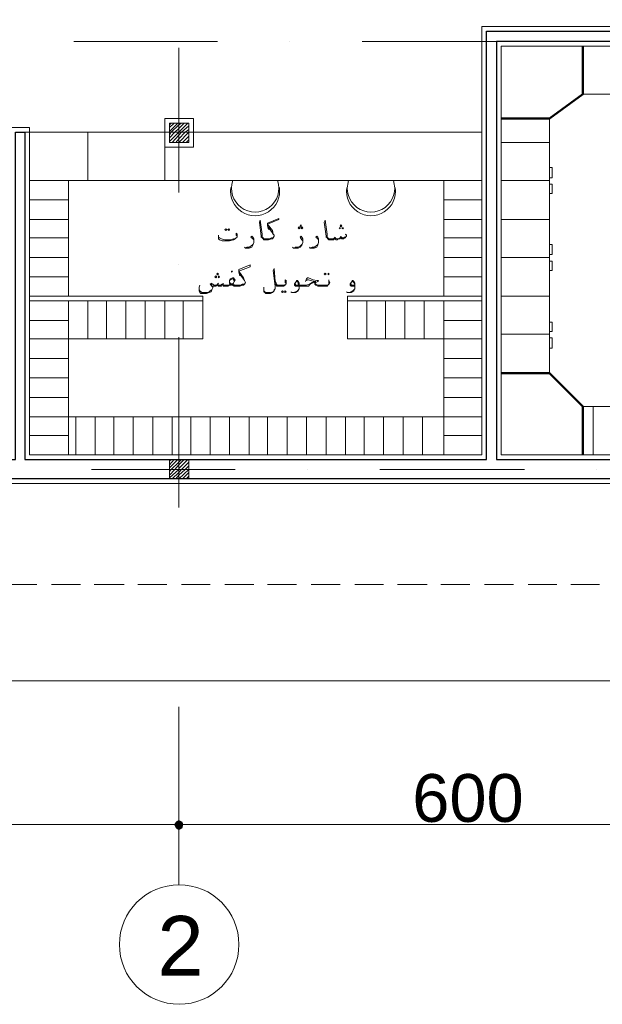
# Model space of a CAD drawing. Header units: metres. Extents: x -35.1 to 33.7, y -25.5 to 18.2.
# Tile 7 of 36: x -13.4 to -7.4, y -24.3 to -14.1. Entities that reach past the tile are written whole.
import ezdxf

# ---------------------------------------------------------------- set-up
doc = ezdxf.new("R2010")
doc.units = ezdxf.units.M
doc.header["$MEASUREMENT"] = 0
for name, color, linetype in [('PDF_ax', 7, 'Continuous'), ('PDF_column', 7, 'Continuous'), ('PDF_dim', 7, 'Continuous'), ('PDF_furn', 7, 'Continuous'), ('PDF_khatchin', 7, 'Continuous'), ('PDF_Layer5', 7, 'Continuous'), ('PDF_Text', 7, 'Continuous'), ('PDF_textt', 7, 'Continuous'), ('PDF_W', 7, 'Continuous'), ('PDF_wall', 7, 'Continuous'), ('PDF_wall-partishen', 7, 'Continuous')]:
    doc.layers.add(name, color=color, linetype=linetype)
doc.styles.add('PDF Arial', font='arial.ttf')

msp = doc.modelspace()

# ---------------------------------------------------------------- hatches: boundary and pattern name
at = {"layer": 'PDF_W', "transparency": 33554559}
msp.add_hatch(color=256, dxfattribs=at).paths.add_polyline_path([(-11.714, -22.501), (-11.704, -22.463), (-11.714, -22.434), (-11.752, -22.415), (-11.781, -22.434), (-11.8, -22.463), (-11.781, -22.501), (-11.752, -22.521)])

# ---------------------------------------------------------------- linework, layer by layer
at = {"layer": 'PDF_ax', "lineweight": 9}
for points in [[(-12.841, -14.324), (-11.348, -14.324)], [(-10.596, -14.324), (-10.596, -14.324)], [(-9.845, -14.324), (-8.343, -14.324)], [(-7.592, -14.324), (-7.592, -14.324)], [(-11.752, -14.392), (-11.752, -15.894)], [(-12.86, -15.268), (-10.866, -15.268)], [(-11.752, -16.645), (-11.752, -16.645)], [(-11.752, -17.397), (-11.752, -19.169)], [(-12.658, -18.774), (-11.165, -18.774)], [(-10.414, -18.774), (-10.414, -18.774)], [(-9.662, -18.774), (-8.16, -18.774)], [(-7.409, -18.774), (-7.409, -18.774)], [(-11.752, -21.24), (-11.752, -23.089)]]:
    msp.add_lwpolyline(points, dxfattribs=at)
msp.add_circle((-11.747, -23.71), 0.621, dxfattribs=at)
at = {"layer": 'PDF_column', "lineweight": 18}
for points in [[(-11.752, -15.124), (-11.752, -15.422)], [(-11.849, -15.191), (-11.829, -15.172)], [(-11.849, -15.22), (-11.8, -15.172)], [(-11.849, -15.259), (-11.762, -15.172)], [(-11.849, -15.297), (-11.829, -15.268), (-11.752, -15.191), (-11.723, -15.172)], [(-11.849, -15.326), (-11.791, -15.268), (-11.752, -15.23), (-11.694, -15.172)], [(-11.849, -15.365), (-11.752, -15.268), (-11.656, -15.172)], [(-11.82, -15.374), (-11.752, -15.297), (-11.723, -15.268), (-11.646, -15.201)], [(-11.781, -15.374), (-11.752, -15.336), (-11.685, -15.268), (-11.646, -15.239)], [(-11.598, -15.268), (-11.897, -15.268)], [(-11.752, -15.268), (-11.752, -15.268)], [(-11.752, -15.374), (-11.646, -15.268)], [(-11.714, -15.374), (-11.646, -15.307)], [(-11.675, -15.374), (-11.646, -15.345)], [(-11.752, -18.62), (-11.752, -18.918)], [(-11.849, -18.687), (-11.829, -18.668)], [(-11.849, -18.726), (-11.8, -18.668)], [(-11.849, -18.755), (-11.762, -18.668)], [(-11.849, -18.793), (-11.829, -18.774), (-11.752, -18.697), (-11.723, -18.668)], [(-11.849, -18.832), (-11.791, -18.774), (-11.752, -18.726), (-11.694, -18.668)], [(-11.849, -18.861), (-11.752, -18.774), (-11.752, -18.764), (-11.656, -18.668)], [(-11.82, -18.87), (-11.752, -18.803), (-11.723, -18.774), (-11.646, -18.697)], [(-11.598, -18.774), (-11.897, -18.774)], [(-11.781, -18.87), (-11.752, -18.832), (-11.685, -18.774), (-11.646, -18.735)], [(-11.752, -18.87), (-11.646, -18.774)], [(-11.714, -18.87), (-11.646, -18.803)], [(-11.675, -18.87), (-11.646, -18.841)]]:
    msp.add_lwpolyline(points, dxfattribs=at)
for points in [[(-11.646, -15.374), (-11.849, -15.374), (-11.849, -15.172), (-11.646, -15.172)], [(-11.646, -18.87), (-11.849, -18.87), (-11.849, -18.668), (-11.646, -18.668)]]:
    msp.add_lwpolyline(points, close=True, dxfattribs=at)
at = {"layer": 'PDF_dim', "lineweight": 20}
msp.add_lwpolyline([(-11.752, -22.53), (-11.752, -21.307)], close=True, dxfattribs=at)
for points in [[(-11.849, -22.463), (-18.648, -22.463)], [(-5.848, -22.463), (-11.646, -22.463)]]:
    msp.add_lwpolyline(points, dxfattribs=at)
at = {"layer": 'PDF_furn', "lineweight": 9}
msp.add_lwpolyline([(-22.096, 12.421), (-22.096, 13.828), (28.747, 13.828), (28.747, -9.971), (20.849, -9.971), (20.849, -20.97), (-22.096, -20.97), (-22.096, -7.881)], dxfattribs=at)
at = {"layer": 'PDF_furn', "lineweight": 18}
for points in [[(-7.553, -14.873), (-5.155, -14.873), (-5.155, -14.373)], [(-7.9, -17.772), (-7.9, -15.124)], [(-13.399, -15.268), (-11.897, -15.268), (-13.351, -15.268)], [(-11.897, -15.769), (-11.897, -15.422)], [(-7.9, -15.374), (-8.401, -15.374)], [(-12.898, -15.769), (-12.898, -16.973)], [(-8.998, -15.769), (-8.998, -16.973)], [(-7.9, -15.769), (-8.401, -15.769)], [(-13.303, -15.971), (-12.898, -15.971)], [(-8.998, -15.971), (-8.603, -15.971)], [(-13.303, -16.174), (-12.898, -16.174)], [(-8.998, -16.174), (-8.603, -16.174)], [(-7.9, -16.174), (-8.401, -16.174)], [(-13.303, -16.366), (-12.898, -16.366)], [(-8.998, -16.366), (-8.603, -16.366)], [(-13.303, -16.568), (-12.898, -16.568)], [(-8.998, -16.568), (-8.603, -16.568)], [(-7.9, -16.568), (-8.401, -16.568)], [(-13.303, -16.771), (-12.898, -16.771)], [(-8.998, -16.771), (-8.603, -16.771)], [(-12.947, -16.973), (-13.303, -16.973), (-11.502, -16.973)], [(-11.502, -17.416), (-11.502, -16.973), (-11.502, -17.416)], [(-8.603, -16.973), (-9.999, -16.973), (-9.999, -17.416), (-8.603, -17.416)], [(-7.9, -16.973), (-8.401, -16.973), (-8.073, -16.973)], [(-12.947, -17.021), (-13.303, -17.021), (-11.502, -17.021)], [(-12.898, -17.021), (-12.898, -18.62)], [(-12.503, -17.416), (-12.503, -17.021), (-12.503, -17.416)], [(-12.301, -17.416), (-12.301, -17.021), (-12.301, -17.416)], [(-12.099, -17.021), (-12.099, -17.416)], [(-11.897, -17.021), (-11.897, -17.416)], [(-9.999, -17.021), (-8.603, -17.021)], [(-9.797, -17.021), (-9.797, -17.416)], [(-9.604, -17.021), (-9.604, -17.416)], [(-9.402, -17.021), (-9.402, -17.416)], [(-9.2, -17.021), (-9.2, -17.416)], [(-8.998, -17.021), (-8.998, -18.225), (-8.998, -18.62)], [(-13.303, -17.223), (-12.898, -17.223)], [(-8.603, -17.223), (-8.998, -17.223)], [(-7.9, -17.368), (-8.401, -17.368)], [(-13.303, -17.416), (-13.004, -17.416)], [(-11.502, -17.416), (-13.004, -17.416), (-12.947, -17.416)], [(-13.303, -17.618), (-12.898, -17.618)], [(-8.603, -17.618), (-8.998, -17.618)], [(-13.303, -17.82), (-12.898, -17.82)], [(-8.603, -17.82), (-8.998, -17.82)], [(-13.303, -18.023), (-12.898, -18.023)], [(-8.603, -18.023), (-8.998, -18.023)], [(4.553, -18.119), (-7.553, -18.119)], [(-7.447, -18.119), (-7.447, -18.62)], [(-13.303, -18.225), (-13.004, -18.225), (-8.603, -18.225), (-8.998, -18.225)], [(-12.821, -18.62), (-12.821, -18.225), (-12.821, -18.62)], [(-12.619, -18.225), (-12.619, -18.62)], [(-12.426, -18.225), (-12.426, -18.62)], [(-12.224, -18.225), (-12.224, -18.62)], [(-12.022, -18.225), (-12.022, -18.62)], [(-11.82, -18.62), (-11.82, -18.225), (-11.82, -18.62)], [(-11.425, -18.62), (-11.425, -18.225), (-11.425, -18.62)], [(-11.223, -18.62), (-11.223, -18.225), (-11.223, -18.62)], [(-11.02, -18.225), (-11.02, -18.62)], [(-10.828, -18.225), (-10.828, -18.62)], [(-10.625, -18.225), (-10.625, -18.62)], [(-10.423, -18.225), (-10.423, -18.62)], [(-10.221, -18.62), (-10.221, -18.225), (-10.221, -18.62)], [(-10.221, -18.62), (-10.221, -18.225), (-10.221, -18.62)], [(-9.826, -18.225), (-9.826, -18.62)], [(-9.624, -18.225), (-9.624, -18.62)], [(-9.421, -18.225), (-9.421, -18.62)], [(-9.219, -18.225), (-9.219, -18.62)], [(-13.303, -18.418), (-12.898, -18.418)], [(-8.603, -18.418), (-8.998, -18.418)]]:
    msp.add_lwpolyline(points, dxfattribs=at)
for points in [[(-11.897, -15.422), (-11.598, -15.422), (-11.598, -15.124), (-11.897, -15.124)], [(-12.696, -15.268), (-12.696, -15.769)], [(-8.603, -15.268), (-11.598, -15.268)], [(-7.9, -15.74), (-7.9, -15.634), (-7.871, -15.634), (-7.871, -15.74)], [(-8.603, -15.769), (-13.303, -15.769)], [(-7.9, -15.808), (-7.9, -15.904), (-7.871, -15.904), (-7.871, -15.808)], [(-7.9, -16.54), (-7.9, -16.434), (-7.871, -16.434), (-7.871, -16.54)], [(-7.9, -16.607), (-7.9, -16.703), (-7.871, -16.703), (-7.871, -16.607)], [(-12.696, -17.416), (-12.696, -17.021)], [(-11.704, -17.416), (-11.704, -17.021)], [(-7.9, -17.339), (-7.9, -17.243), (-7.871, -17.243), (-7.871, -17.339)], [(-7.9, -17.406), (-7.9, -17.512), (-7.871, -17.512), (-7.871, -17.406)], [(-11.627, -18.62), (-11.627, -18.225)], [(-10.019, -18.225), (-10.019, -18.62), (-10.019, -18.225), (-10.019, -18.62)]]:
    msp.add_lwpolyline(points, close=True, dxfattribs=at)
for centre, radius, start, end in [((-10.958, -15.88), 0.255, 171.8152, 8.1848), ((-10.958, -15.851), 0.246, 160.7355, 19.2645), ((-9.754, -15.88), 0.255, 171.8152, 8.1848), ((-9.754, -15.851), 0.246, 160.7355, 19.2645)]:
    msp.add_arc(centre, radius, start, end, dxfattribs=at)
at = {"layer": 'PDF_khatchin', "lineweight": 18}
for points in [[(-13.524, -19.968), (-13.226, -19.968)], [(-13.072, -19.968), (-12.773, -19.968)], [(-12.629, -19.968), (-12.32, -19.968)], [(-12.176, -19.968), (-11.877, -19.968)], [(-11.723, -19.968), (-11.425, -19.968)], [(-11.271, -19.968), (-10.972, -19.968)], [(-10.828, -19.968), (-10.529, -19.968)], [(-10.375, -19.968), (-10.076, -19.968)], [(-9.922, -19.968), (-9.624, -19.968)], [(-9.479, -19.968), (-9.171, -19.968)], [(-9.027, -19.968), (-8.728, -19.968)], [(-8.574, -19.968), (-8.275, -19.968)], [(-8.121, -19.968), (-7.823, -19.968)], [(-7.678, -19.968), (-7.38, -19.968)]]:
    msp.add_lwpolyline(points, dxfattribs=at)
at = {"layer": 'PDF_Layer5', "lineweight": 13}
for points in [[(6.499, -18.918), (-13.852, -18.918), (-13.852, -18.62), (-13.495, -18.62), (-13.495, -15.22), (-13.303, -15.22), (-13.303, -18.62), (-8.603, -18.62), (-8.603, -14.17), (-4.702, -14.17)], [(-5.896, -14.373), (-8.401, -14.373), (-8.401, -18.62), (5.401, -18.62)]]:
    msp.add_lwpolyline(points, dxfattribs=at)
at = {"layer": 'PDF_textt', "lineweight": 20}
for points in [[(-10.77, -16.366), (-10.789, -16.366), (-10.808, -16.376), (-10.837, -16.376), (-10.847, -16.376), (-10.857, -16.376), (-10.866, -16.376), (-10.876, -16.366), (-10.885, -16.357), (-10.885, -16.347), (-10.885, -16.328), (-10.905, -16.183), (-10.914, -16.202), (-10.895, -16.347), (-10.895, -16.357), (-10.885, -16.366), (-10.876, -16.376), (-10.866, -16.385), (-10.857, -16.385), (-10.847, -16.385), (-10.837, -16.385), (-10.818, -16.385), (-10.789, -16.376), (-10.779, -16.376), (-10.77, -16.366), (-10.76, -16.347), (-10.76, -16.337), (-10.77, -16.328), (-10.779, -16.289), (-10.828, -16.222), (-10.712, -16.174), (-10.712, -16.164), (-10.828, -16.212), (-10.828, -16.241), (-10.818, -16.279), (-10.828, -16.222)], [(-10.818, -16.241), (-10.799, -16.279)], [(-10.818, -16.26), (-10.789, -16.299), (-10.77, -16.328)], [(-10.009, -16.347), (-10.019, -16.328), (-10.009, -16.337), (-10.009, -16.347), (-10.019, -16.357), (-10.019, -16.366), (-10.028, -16.366), (-10.038, -16.376), (-10.048, -16.376), (-10.057, -16.376), (-10.067, -16.366), (-10.076, -16.357), (-10.076, -16.376), (-10.096, -16.376), (-10.105, -16.385), (-10.115, -16.385), (-10.125, -16.376), (-10.134, -16.366), (-10.134, -16.376), (-10.144, -16.385), (-10.163, -16.385), (-10.173, -16.385), (-10.182, -16.385), (-10.192, -16.385), (-10.202, -16.376), (-10.211, -16.366), (-10.221, -16.357), (-10.221, -16.347), (-10.24, -16.202), (-10.231, -16.183), (-10.211, -16.328), (-10.211, -16.347), (-10.211, -16.357), (-10.202, -16.366), (-10.192, -16.376), (-10.182, -16.376), (-10.173, -16.376), (-10.153, -16.376), (-10.144, -16.376), (-10.134, -16.366), (-10.125, -16.357), (-10.125, -16.366), (-10.105, -16.376), (-10.096, -16.376), (-10.076, -16.366), (-10.076, -16.357), (-10.067, -16.357), (-10.057, -16.357), (-10.057, -16.366), (-10.038, -16.366), (-10.028, -16.357), (-10.019, -16.357)], [(-11.145, -16.357), (-11.145, -16.347), (-11.155, -16.337), (-11.155, -16.328), (-11.155, -16.318), (-11.145, -16.328), (-11.145, -16.347), (-11.145, -16.357), (-11.155, -16.366), (-11.165, -16.376), (-11.184, -16.385), (-11.223, -16.395), (-11.251, -16.395), (-11.271, -16.395), (-11.3, -16.395), (-11.328, -16.385), (-11.338, -16.376), (-11.338, -16.366), (-11.338, -16.357), (-11.338, -16.347), (-11.338, -16.337)], [(-11.338, -16.357), (-11.328, -16.366), (-11.309, -16.376), (-11.271, -16.385), (-11.261, -16.385), (-11.213, -16.385), (-11.184, -16.376), (-11.165, -16.376), (-11.155, -16.366)], [(-10.972, -16.395), (-10.972, -16.385), (-10.982, -16.376), (-11.001, -16.357), (-10.991, -16.347), (-10.982, -16.357), (-10.972, -16.376), (-10.972, -16.395), (-10.972, -16.405), (-10.972, -16.414), (-10.982, -16.443), (-10.991, -16.462), (-11.02, -16.472), (-11.04, -16.472), (-11.059, -16.472), (-11.068, -16.462)], [(-10.462, -16.395), (-10.471, -16.385), (-10.481, -16.376), (-10.491, -16.357), (-10.481, -16.347), (-10.471, -16.357), (-10.462, -16.376), (-10.462, -16.395), (-10.462, -16.405), (-10.462, -16.414), (-10.471, -16.443), (-10.491, -16.462), (-10.51, -16.472), (-10.529, -16.472), (-10.558, -16.472), (-10.568, -16.462)], [(-10.298, -16.395), (-10.298, -16.385), (-10.308, -16.376), (-10.327, -16.357), (-10.317, -16.347), (-10.308, -16.357), (-10.298, -16.376), (-10.298, -16.395), (-10.298, -16.405), (-10.298, -16.414), (-10.308, -16.443), (-10.317, -16.462), (-10.346, -16.472), (-10.365, -16.472), (-10.385, -16.472), (-10.394, -16.462)], [(-10.125, -16.357), (-10.125, -16.357)], [(-10.067, -16.347), (-10.067, -16.357)], [(-11.059, -16.472), (-11.04, -16.462), (-11.02, -16.462), (-11.001, -16.453), (-10.982, -16.434), (-10.972, -16.414)], [(-10.548, -16.472), (-10.539, -16.462), (-10.51, -16.462), (-10.491, -16.453), (-10.471, -16.434), (-10.462, -16.414)], [(-10.385, -16.472), (-10.365, -16.462), (-10.346, -16.462), (-10.327, -16.453), (-10.308, -16.434), (-10.298, -16.414)], [(-11.415, -16.838), (-11.406, -16.867), (-11.386, -16.867), (-11.377, -16.867), (-11.367, -16.867), (-11.357, -16.857), (-11.348, -16.848), (-11.348, -16.857), (-11.338, -16.867), (-11.328, -16.867), (-11.319, -16.867), (-11.309, -16.867), (-11.3, -16.848), (-11.29, -16.857), (-11.29, -16.867), (-11.271, -16.867), (-11.261, -16.867), (-11.251, -16.867), (-11.242, -16.867), (-11.223, -16.857), (-11.213, -16.857), (-11.203, -16.848), (-11.203, -16.857), (-11.194, -16.857), (-11.174, -16.867), (-11.155, -16.867), (-11.145, -16.867), (-11.136, -16.867), (-11.117, -16.867), (-11.088, -16.857), (-11.078, -16.857), (-11.068, -16.848), (-11.059, -16.828), (-11.068, -16.809), (-11.078, -16.78), (-11.126, -16.713), (-11.011, -16.665), (-11.011, -16.645), (-11.126, -16.694), (-11.126, -16.723), (-11.117, -16.761), (-11.126, -16.713)], [(-11.068, -16.848), (-11.088, -16.848), (-11.107, -16.857), (-11.136, -16.857), (-11.145, -16.857), (-11.155, -16.857), (-11.174, -16.857), (-11.184, -16.848), (-11.203, -16.848), (-11.184, -16.838), (-11.174, -16.819), (-11.165, -16.8), (-11.174, -16.79), (-11.184, -16.78), (-11.194, -16.78), (-11.213, -16.79), (-11.223, -16.809), (-11.223, -16.828), (-11.223, -16.838), (-11.213, -16.848), (-11.232, -16.857), (-11.251, -16.857), (-11.261, -16.857), (-11.271, -16.857), (-11.29, -16.857), (-11.29, -16.848), (-11.3, -16.848), (-11.319, -16.857), (-11.328, -16.857), (-11.338, -16.857), (-11.348, -16.848), (-11.357, -16.857), (-11.377, -16.857), (-11.386, -16.857), (-11.396, -16.848), (-11.406, -16.848), (-11.406, -16.838), (-11.425, -16.848), (-11.406, -16.867), (-11.396, -16.877)], [(-11.117, -16.732), (-11.097, -16.761)], [(-11.117, -16.742), (-11.088, -16.78), (-11.068, -16.809)], [(-10.866, -16.877), (-10.866, -16.886), (-10.866, -16.906), (-10.866, -16.915), (-10.866, -16.925), (-10.857, -16.934), (-10.847, -16.944), (-10.828, -16.944), (-10.808, -16.944), (-10.799, -16.944), (-10.779, -16.934), (-10.77, -16.925), (-10.76, -16.915), (-10.751, -16.896), (-10.751, -16.877), (-10.751, -16.867), (-10.77, -16.703), (-10.76, -16.684), (-10.751, -16.819), (-10.741, -16.838), (-10.741, -16.848), (-10.731, -16.848), (-10.731, -16.857), (-10.712, -16.857), (-10.702, -16.857), (-10.674, -16.857), (-10.645, -16.857), (-10.645, -16.848)], [(-10.433, -16.819), (-10.423, -16.79), (-10.414, -16.78), (-10.404, -16.78), (-10.356, -16.8), (-10.317, -16.809), (-10.298, -16.809), (-10.308, -16.819), (-10.327, -16.828), (-10.346, -16.828), (-10.365, -16.838), (-10.385, -16.848), (-10.404, -16.867), (-10.433, -16.867), (-10.471, -16.867), (-10.519, -16.867), (-10.529, -16.867), (-10.539, -16.867), (-10.548, -16.857), (-10.548, -16.848), (-10.539, -16.828), (-10.529, -16.809), (-10.519, -16.809), (-10.51, -16.819), (-10.5, -16.838), (-10.5, -16.857), (-10.5, -16.877), (-10.5, -16.896), (-10.51, -16.915), (-10.539, -16.934), (-10.558, -16.934), (-10.577, -16.934), (-10.587, -16.925)], [(-11.406, -16.867), (-11.396, -16.877), (-11.396, -16.886), (-11.406, -16.906), (-11.415, -16.925), (-11.434, -16.934), (-11.463, -16.944), (-11.483, -16.944), (-11.492, -16.944), (-11.521, -16.944), (-11.531, -16.934), (-11.54, -16.915), (-11.54, -16.896), (-11.54, -16.877), (-11.531, -16.857)], [(-11.338, -16.838), (-11.348, -16.848)], [(-11.29, -16.838), (-11.29, -16.848)], [(-11.174, -16.819), (-11.174, -16.809), (-11.184, -16.8), (-11.184, -16.79), (-11.194, -16.79), (-11.213, -16.8), (-11.223, -16.809)], [(-11.223, -16.819), (-11.223, -16.828), (-11.213, -16.838), (-11.203, -16.848)], [(-10.635, -16.848), (-10.635, -16.838), (-10.645, -16.828), (-10.645, -16.819), (-10.645, -16.8), (-10.635, -16.809), (-10.635, -16.828), (-10.635, -16.848), (-10.645, -16.848), (-10.645, -16.857), (-10.664, -16.867), (-10.674, -16.867), (-10.702, -16.867), (-10.712, -16.867), (-10.731, -16.867), (-10.741, -16.857), (-10.751, -16.848)], [(-10.539, -16.828), (-10.529, -16.819), (-10.519, -16.819), (-10.51, -16.828), (-10.51, -16.848), (-10.5, -16.848), (-10.5, -16.877), (-10.5, -16.896), (-10.519, -16.915), (-10.539, -16.925), (-10.558, -16.934), (-10.577, -16.934)], [(-10.548, -16.838), (-10.539, -16.848), (-10.539, -16.857), (-10.529, -16.857), (-10.471, -16.857), (-10.442, -16.857), (-10.423, -16.857), (-10.394, -16.848), (-10.365, -16.828), (-10.346, -16.819), (-10.327, -16.819), (-10.346, -16.819), (-10.404, -16.8), (-10.414, -16.8), (-10.423, -16.809)], [(-10.336, -16.838), (-10.327, -16.848), (-10.308, -16.857), (-10.269, -16.857), (-10.25, -16.857), (-10.221, -16.857), (-10.202, -16.857), (-10.192, -16.848), (-10.192, -16.838), (-10.192, -16.828), (-10.192, -16.819), (-10.192, -16.8), (-10.192, -16.809), (-10.182, -16.828), (-10.192, -16.848), (-10.202, -16.857), (-10.211, -16.867), (-10.231, -16.867), (-10.25, -16.867), (-10.279, -16.867), (-10.308, -16.867), (-10.327, -16.857), (-10.336, -16.848), (-10.336, -16.838), (-10.336, -16.819)], [(-9.922, -16.867), (-9.932, -16.867), (-9.942, -16.867), (-9.951, -16.867), (-9.961, -16.867), (-9.97, -16.857), (-9.97, -16.848), (-9.961, -16.828), (-9.951, -16.809), (-9.942, -16.809), (-9.932, -16.819), (-9.922, -16.838), (-9.922, -16.857), (-9.922, -16.877), (-9.922, -16.896), (-9.932, -16.915), (-9.961, -16.934), (-9.98, -16.934), (-9.999, -16.934), (-10.009, -16.925)], [(-9.961, -16.828), (-9.951, -16.819), (-9.942, -16.819), (-9.932, -16.828), (-9.922, -16.848), (-9.922, -16.877), (-9.922, -16.896), (-9.942, -16.915), (-9.961, -16.925), (-9.98, -16.934), (-9.999, -16.934)], [(-9.922, -16.857), (-9.932, -16.857), (-9.942, -16.857), (-9.961, -16.857), (-9.961, -16.848), (-9.97, -16.838)], [(-11.54, -16.896), (-11.54, -16.906), (-11.531, -16.915), (-11.511, -16.934), (-11.492, -16.934), (-11.483, -16.934), (-11.454, -16.934), (-11.434, -16.925), (-11.425, -16.915), (-11.406, -16.906)], [(-10.751, -16.896), (-10.76, -16.906), (-10.77, -16.925), (-10.799, -16.934), (-10.808, -16.934), (-10.828, -16.934), (-10.847, -16.934), (-10.857, -16.925), (-10.866, -16.915), (-10.866, -16.906), (-10.866, -16.896)]]:
    msp.add_lwpolyline(points, dxfattribs=at)
for points in [[(-11.261, -16.27), (-11.251, -16.279), (-11.261, -16.289), (-11.271, -16.279)], [(-11.232, -16.27), (-11.223, -16.279), (-11.232, -16.289), (-11.242, -16.279)], [(-10.5, -16.27), (-10.491, -16.26), (-10.5, -16.251), (-10.51, -16.26)], [(-10.481, -16.251), (-10.481, -16.241), (-10.481, -16.231), (-10.491, -16.241)], [(-10.471, -16.27), (-10.462, -16.26), (-10.471, -16.251), (-10.481, -16.26)], [(-10.076, -16.27), (-10.076, -16.26), (-10.086, -16.26)], [(-10.067, -16.251), (-10.057, -16.241), (-10.067, -16.231), (-10.076, -16.241)], [(-10.048, -16.27), (-10.038, -16.26), (-10.048, -16.26), (-10.057, -16.26)], [(-11.367, -16.78), (-11.357, -16.771), (-11.367, -16.761), (-11.377, -16.771)], [(-11.348, -16.751), (-11.338, -16.742), (-11.348, -16.732), (-11.357, -16.742)], [(-11.338, -16.78), (-11.328, -16.771), (-11.338, -16.761), (-11.338, -16.771)], [(-11.203, -16.723), (-11.194, -16.713), (-11.203, -16.713)], [(-10.231, -16.732), (-10.221, -16.742), (-10.231, -16.751), (-10.24, -16.742)], [(-10.192, -16.732), (-10.192, -16.742), (-10.192, -16.751), (-10.202, -16.742)], [(-10.674, -16.915), (-10.664, -16.925), (-10.674, -16.934), (-10.683, -16.925)], [(-10.645, -16.915), (-10.635, -16.925), (-10.645, -16.934), (-10.654, -16.925)]]:
    msp.add_lwpolyline(points, close=True, dxfattribs=at)
at = {"layer": 'PDF_W', "lineweight": 9}
for points in [[(-11.8, -22.463), (-11.849, -22.463)], [(-11.704, -22.463), (-11.646, -22.463)]]:
    msp.add_lwpolyline(points, dxfattribs=at)
at = {"layer": 'PDF_wall', "lineweight": 30}
msp.add_lwpolyline([(-8.449, -14.324), (-8.449, -18.668), (-5.848, -18.668), (-5.848, -18.87), (-13.804, -18.87), (-13.804, -18.668), (-13.447, -18.668), (-13.447, -15.268), (-13.351, -15.268), (-13.351, -18.668), (-8.555, -18.668), (-8.555, -14.218), (-5.848, -14.218), (-5.848, -14.324)], close=True, dxfattribs=at)
at = {"layer": 'PDF_wall-partishen', "lineweight": 50}
for points in [[(-7.553, -14.373), (-7.553, -14.873), (-7.9, -15.124), (-8.401, -15.124)], [(-7.553, -18.62), (-7.553, -18.119), (-7.9, -17.772), (-8.401, -17.772)]]:
    msp.add_lwpolyline(points, dxfattribs=at)

# ---------------------------------------------------------------- texts
at = {"layer": 'PDF_Text', "attachment_point": 7, "style": 'PDF Arial'}
for s, insert, char_height in [('600', (-9.325, -22.442), 0.4964), ('2', (-11.974, -24.033), 0.62)]:
    msp.add_mtext(s, dxfattribs=dict(at, insert=insert, char_height=char_height))

doc.saveas('drawing.dxf')
